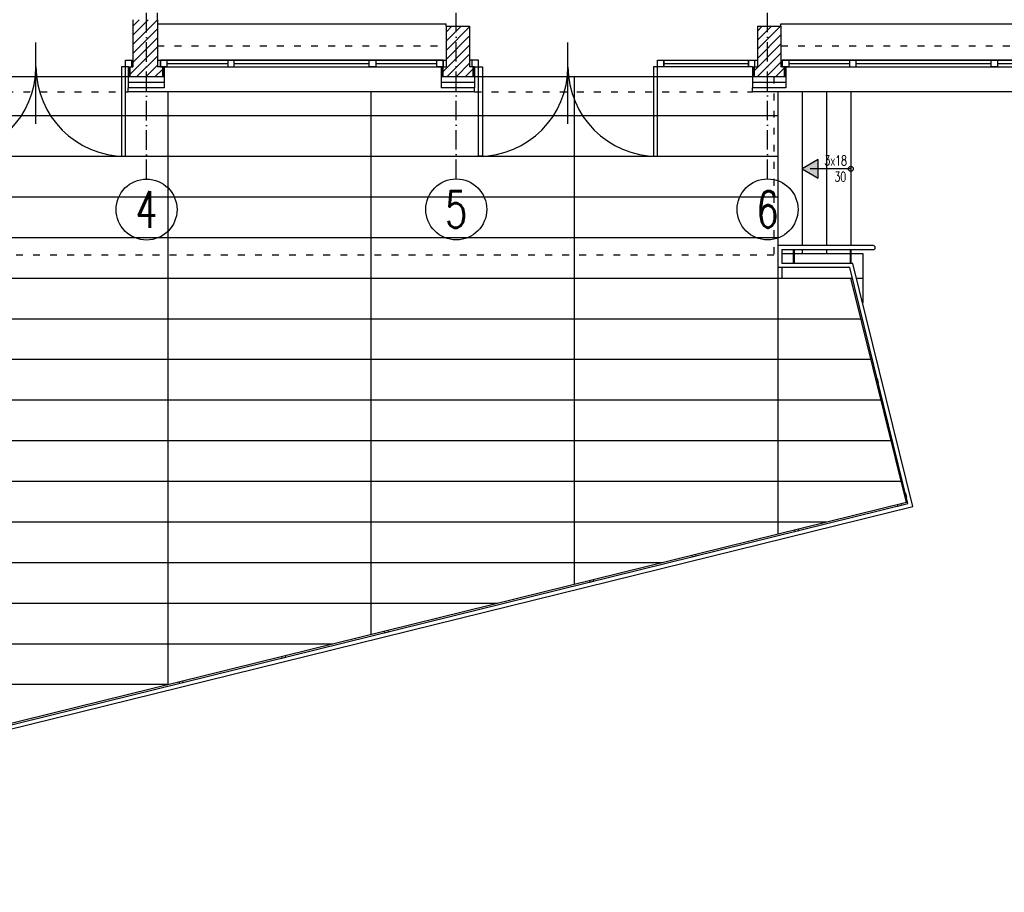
# Model space of a CAD drawing. Header units: millimetres. Extents: x 167273 to 188273, y -125105 to -88145.
# Tile 134 of 210: x 172551 to 173762, y -98090 to -97016. Entities that reach past the tile are written whole.
import ezdxf

# ---------------------------------------------------------------- set-up
doc = ezdxf.new("R2010")
doc.units = ezdxf.units.MM
doc.linetypes.add('ACAD_ISO03W100', pattern=[30, 12, -18])
doc.linetypes.add('ACAD_ISO10W100', pattern=[18, 12, -3, 0, -3])
for name, color, linetype in [('a-op_drzwi', 40, 'Continuous'), ('a-op_text', 9, 'Continuous'), ('a-osie', 1, 'ACAD_ISO10W100'), ('b-cienka', 9, 'Continuous'), ('b-działowe', 3, 'Continuous'), ('b-izolacja', 8, 'BATTING'), ('b-okna', 6, 'Continuous'), ('b-przerywana1', 9, 'ACAD_ISO03W100'), ('b-widokowa', 7, 'Continuous'), ('b-ściany', 2, 'Continuous'), ('h-hatch', 8, 'Continuous')]:
    doc.layers.add(name, color=color, linetype=linetype)
doc.styles.add('PPAB_100', font='romans.shx', dxfattribs={"width": 0.7, "height": 12})
doc.linetypes.add('BATTING', pattern='A,0.0001,-0.1,[134,ltypeshp.shx,S=0.1,R=0,X=-0.1,Y=0],-0.2,[134,ltypeshp.shx,S=0.1,R=180,X=0.1,Y=0],-0.1', length=0.4001)
pattern_1 = [(45, (15000, 0), (-5.61266008, 5.61266008), [])]

# ---------------------------------------------------------------- blocks, each defined once
blk = doc.blocks.new('okno_')
at = {"layer": 'b-okna'}
for p, q in [((-166, -4), (-91, -4)), ((-83, -4), (83, -4)), ((91, -4), (166, -4))]:
    blk.add_line(p, q, dxfattribs=at)
for points in [[(-174, -8), (174, -8), (174, 0), (-174, 0)], [(-174, 0), (-166, 0), (-166, -8), (-174, -8)], [(-83, 0), (-91, 0), (-91, -8), (-83, -8)], [(83, 0), (91, 0), (91, -8), (83, -8)], [(166, 0), (174, 0), (174, -8), (166, -8)]]:
    blk.add_lwpolyline(points, close=True, dxfattribs=at)

msp = doc.modelspace()

# ---------------------------------------------------------------- hatches: boundary and pattern name
at = {"layer": 'b-cienka'}
h = msp.add_hatch(color=256, dxfattribs=at)
h.paths.add_polyline_path([(173513.67, -97199.52), (173513.44, -97199.39), (173533.36, -97187.89), (173533.36, -97199.52)])
h.paths.add_polyline_path([(173533.36, -97199.52), (173533.36, -97210.89), (173513.67, -97199.52)])
at = {"layer": 'h-hatch'}
h = msp.add_hatch(dxfattribs=at)
h.set_pattern_fill('ANSI31', color=256, scale=2.5, style=0)
h.set_pattern_definition(pattern_1)
h.paths.add_polyline_path([(172720.44, -97015.89), (172689.94, -97015.89), (172689.94, -97073.89), (172686.44, -97073.89), (172686.44, -97085.89), (172726.44, -97085.89), (172726.44, -97073.89), (172720.44, -97073.89)])
h = msp.add_hatch(dxfattribs=at)
h.set_pattern_fill('ANSI31', color=256, scale=2.5, style=0)
h.set_pattern_definition(pattern_1)
h.paths.add_polyline_path([(173104.44, -97023.89), (173075.44, -97023.89), (173075.44, -97073.89), (173071.44, -97073.89), (173071.44, -97085.89), (173108.44, -97085.89), (173108.44, -97073.89), (173104.44, -97073.89)])
h = msp.add_hatch(dxfattribs=at)
h.set_pattern_fill('ANSI31', color=256, scale=2.5, style=0)
h.set_pattern_definition(pattern_1)
h.paths.add_polyline_path([(173487.44, -97023.89), (173458.44, -97023.89), (173458.44, -97073.89), (173454.44, -97073.89), (173454.44, -97085.89), (173491.44, -97085.89), (173491.44, -97073.89), (173488.94, -97073.89), (173487.44, -97073.89)])

# ---------------------------------------------------------------- linework, layer by layer
at = {"layer": 'a-op_drzwi'}
for p, q in [((172570.94, -97143.89), (172570.94, -97043.89)), ((173225.44, -97143.89), (173225.44, -97043.89))]:
    msp.add_line(p, q, dxfattribs=at)
at = {"layer": 'a-osie', "ltscale": 2}
for p, q in [((172706.94, -97212.06), (172706.94, -96011.89)), ((173087.94, -97211.89), (173087.94, -96011.89)), ((173470.94, -97211.89), (173470.94, -96011.89))]:
    msp.add_line(p, q, dxfattribs=at)
at = {"layer": 'a-osie', "linetype": 'Continuous'}
for centre in [(172706.94, -97249.56), (173087.94, -97249.39), (173470.94, -97249.39)]:
    msp.add_circle(centre, 37.5, dxfattribs=at)
at = {"layer": 'b-cienka'}
for p, q in [((172345.44, -97085.89), (172684.44, -97085.89)), ((173110.44, -97085.89), (173452.44, -97085.89)), ((173573.44, -97199.39), (173523.4, -97199.39))]:
    msp.add_line(p, q, dxfattribs=at)
msp.add_lwpolyline([(173533.36, -97210.89), (173533.36, -97187.89), (173513.44, -97199.39)], close=True, dxfattribs=at)
msp.add_circle((173573.44, -97199.48), 3, dxfattribs=at)
at = {"layer": 'b-działowe', "ltscale": 0.5}
for points in [[(173604.21, -97458.12), (173605.78, -97457.73), (173606.97, -97462.58), (173605.41, -97462.97)], [(173638.95, -97598.89), (173640.52, -97598.51), (173641.72, -97603.36), (173640.15, -97603.75)], [(173630.41, -97613.03), (173630.8, -97614.6), (173635.65, -97613.4), (173635.26, -97611.83)], [(173504.2, -97644.18), (173504.59, -97645.75), (173509.44, -97644.55), (173509.06, -97642.98)], [(173377.99, -97675.33), (173378.38, -97676.9), (173383.23, -97675.7), (173382.84, -97674.13)], [(173251.78, -97706.48), (173252.16, -97708.05), (173257.02, -97706.85), (173256.63, -97705.28)], [(172999.35, -97768.78), (172999.74, -97770.35), (173004.59, -97769.15), (173004.2, -97767.58)], [(172873.14, -97799.93), (172873.52, -97801.5), (172878.38, -97800.3), (172877.99, -97798.73)], [(172746.92, -97831.08), (172747.31, -97832.65), (172752.16, -97831.45), (172751.78, -97829.88)]]:
    msp.add_lwpolyline(points, dxfattribs=at)
at = {"layer": 'b-izolacja', "ltscale": 2}
for p, q in [((172685.44, -97073.89), (172685.44, -97085.89)), ((172727.44, -97073.89), (172727.44, -97085.89)), ((173070.44, -97073.89), (173070.44, -97085.89)), ((173109.44, -97073.89), (173109.44, -97085.89)), ((173453.44, -97073.89), (173453.44, -97085.89)), ((173492.44, -97073.89), (173492.44, -97085.89))]:
    msp.add_line(p, q, dxfattribs=at)
at = {"layer": 'b-izolacja', "ltscale": 16}
for p, q in [((172684.44, -97092.89), (172728.44, -97092.89)), ((173069.44, -97092.89), (173110.44, -97092.89)), ((173452.44, -97092.89), (173493.44, -97092.89))]:
    msp.add_line(p, q, dxfattribs=at)
at = {"layer": 'b-okna'}
for p, q in [((172680.94, -97073.89), (172680.94, -97065.89)), ((172680.94, -97065.89), (172689.94, -97065.89)), ((172684.44, -97073.89), (172680.94, -97073.89)), ((172688.94, -97073.89), (172688.94, -97065.89)), ((172720.44, -97065.89), (173075.44, -97065.89)), ((172728.44, -97073.89), (173069.44, -97073.89)), ((173115.44, -97065.89), (173104.44, -97065.89)), ((173107.44, -97073.89), (173107.44, -97065.89)), ((173110.44, -97073.89), (173115.44, -97073.89)), ((173115.44, -97073.89), (173115.44, -97065.89)), ((173343.44, -97069.89), (173447.44, -97069.89)), ((173455.44, -97073.89), (173455.44, -97065.89)), ((173487.44, -97065.89), (173838.44, -97065.89)), ((173493.44, -97073.89), (173832.44, -97073.89))]:
    msp.add_line(p, q, dxfattribs=at)
for points in [[(172680.94, -97073.89), (172675.94, -97073.89), (172675.94, -97183.89), (172680.94, -97183.89)], [(173115.44, -97073.89), (173120.44, -97073.89), (173120.44, -97183.89), (173115.44, -97183.89)], [(173335.44, -97073.89), (173330.44, -97073.89), (173330.44, -97183.89), (173335.44, -97183.89)], [(173343.44, -97073.89), (173335.44, -97073.89), (173335.44, -97065.89), (173343.44, -97065.89)], [(173343.44, -97065.89), (173447.44, -97065.89), (173447.44, -97073.89), (173343.44, -97073.89)]]:
    msp.add_lwpolyline(points, close=True, dxfattribs=at)
msp.add_lwpolyline([(173452.44, -97073.89), (173447.44, -97073.89), (173447.44, -97065.89), (173458.44, -97065.89)], dxfattribs=at)
for centre, start, end in [((172460.94, -97073.89), 270, 0), ((172680.94, -97073.89), 180, 270), ((173115.44, -97073.89), 270, 0), ((173335.44, -97073.89), 180, 270)]:
    msp.add_arc(centre, 110, start, end, dxfattribs=at)
at = {"layer": 'b-przerywana1', "ltscale": 0.7}
for p, q in [((172720.44, -97015.89), (172720.44, -96850.89)), ((172720.44, -97047.89), (173075.44, -97047.89)), ((173487.44, -97047.89), (173838.44, -97047.89)), ((172345.44, -97104.89), (172684.44, -97104.89)), ((173110.44, -97104.89), (173452.44, -97104.89))]:
    msp.add_line(p, q, dxfattribs=at)
msp.add_lwpolyline([(173478.79, -97085.89), (173478.79, -97305.89), (172315.19, -97305.89), (172315.19, -97085.89)], dxfattribs=at)
at = {"layer": 'b-widokowa'}
for p, q in [((172720.44, -97020.89), (173075.44, -97020.89)), ((173075.44, -97023.89), (173075.44, -97020.89)), ((173487.44, -97023.89), (173487.44, -97020.89)), ((173487.44, -97020.89), (175747.44, -97020.89)), ((172686.44, -97073.89), (172686.44, -97085.89)), ((172726.44, -97073.89), (172726.44, -97085.89)), ((173071.44, -97073.89), (173071.44, -97085.89)), ((173108.44, -97073.89), (173108.44, -97085.89)), ((173454.44, -97073.89), (173454.44, -97085.89)), ((173491.44, -97073.89), (173491.44, -97085.89)), ((172684.44, -97085.89), (172728.44, -97085.89)), ((173069.44, -97085.89), (173110.44, -97085.89)), ((173452.44, -97085.89), (173493.44, -97085.89)), ((172684.44, -97104.89), (172684.44, -97099.89)), ((173110.44, -97104.89), (173110.44, -97099.89)), ((173452.44, -97104.89), (173452.44, -97099.89)), ((173110.44, -97104.89), (172684.44, -97104.89)), ((175741.44, -97104.89), (173452.44, -97104.89)), ((173600.94, -97293.89), (173483.44, -97293.89)), ((173483.44, -97293.89), (173483.44, -97320.89)), ((173641.75, -97610.23), (173573.55, -97333.89)), ((173641.75, -97610.23), (171730.74, -98081.87))]:
    msp.add_line(p, q, dxfattribs=at)
for points in [[(171482.8, -97104.89), (171725.9, -98089.88), (173649.76, -97615.07), (173575.92, -97315.89)], [(171487.95, -97104.89), (171729.56, -98083.83), (173643.71, -97611.41), (173572.01, -97320.89)], [(173513.44, -97104.89), (173513.44, -97293.89)], [(173543.44, -97104.89), (173543.44, -97293.89)], [(173573.44, -97104.89), (173573.44, -97293.89)], [(173488.44, -97298.89), (173600.94, -97298.89)], [(173488.44, -97298.89), (173488.44, -97315.89)], [(173502.92, -97303.89), (173488.44, -97303.89)], [(173502.92, -97315.89), (173502.92, -97298.89)], [(173503.92, -97315.89), (173503.92, -97298.89)], [(173572.92, -97303.89), (173503.92, -97303.89)], [(173513.44, -97298.89), (173513.44, -97303.89)], [(173543.44, -97298.89), (173543.44, -97303.89)], [(173572.92, -97315.89), (173572.92, -97298.89)], [(173573.92, -97315.89), (173573.92, -97298.89)], [(173580.36, -97333.89), (173588.44, -97333.89), (173588.44, -97303.89), (173573.92, -97303.89)], [(173587.77, -97363.89), (173588.44, -97363.89), (173588.44, -97303.89), (173573.92, -97303.89)], [(173575.92, -97315.89), (173488.44, -97315.89)], [(173572.01, -97320.89), (173483.44, -97320.89)], [(173488.33, -97320.89), (173488.33, -97333.89), (173575.21, -97333.89)]]:
    msp.add_lwpolyline(points, dxfattribs=at)
msp.add_arc((173600.94, -97296.39), 2.5, 270, 90, dxfattribs=at)
at = {"layer": 'b-ściany'}
for p, q in [((172689.94, -97015.89), (172689.94, -97073.89)), ((172720.44, -97015.89), (172720.44, -97073.89)), ((173075.44, -97023.89), (173075.44, -97073.89)), ((173075.44, -97023.89), (173104.44, -97023.89)), ((173104.44, -97023.89), (173104.44, -97073.89)), ((173458.44, -97023.89), (173458.44, -97073.89)), ((173458.44, -97023.89), (173487.44, -97023.89)), ((173487.44, -97023.89), (173487.44, -97073.89)), ((172684.44, -97073.89), (172689.94, -97073.89)), ((172684.44, -97073.89), (172684.44, -97099.89)), ((172728.44, -97073.89), (172720.44, -97073.89)), ((172728.44, -97073.89), (172728.44, -97099.89)), ((173069.44, -97073.89), (173075.44, -97073.89)), ((173069.44, -97073.89), (173069.44, -97099.89)), ((173110.44, -97073.89), (173104.44, -97073.89)), ((173110.44, -97073.89), (173110.44, -97099.89)), ((173452.44, -97073.89), (173458.44, -97073.89)), ((173452.44, -97073.89), (173452.44, -97099.89)), ((173493.44, -97073.89), (173487.44, -97073.89)), ((173493.44, -97073.89), (173493.44, -97099.89)), ((172728.44, -97099.89), (172684.44, -97099.89)), ((173110.44, -97099.89), (173069.44, -97099.89)), ((173493.44, -97099.89), (173452.44, -97099.89))]:
    msp.add_line(p, q, dxfattribs=at)
at = {"layer": 'h-hatch', "ltscale": 0.5}
for p, q in [((171496.78, -97133.89), (173483.44, -97133.89)), ((171509.12, -97183.89), (173483.44, -97183.89)), ((171521.46, -97233.89), (173483.44, -97233.89)), ((171533.8, -97283.89), (173483.44, -97283.89)), ((171546.14, -97333.89), (173573.55, -97333.89)), ((171558.48, -97383.89), (173585.89, -97383.89)), ((171570.82, -97433.89), (173598.23, -97433.89)), ((171583.16, -97483.89), (173610.57, -97483.89)), ((171595.5, -97533.89), (173622.91, -97533.89)), ((171607.84, -97583.89), (173635.25, -97583.89)), ((171620.18, -97633.89), (173543.81, -97633.89)), ((171632.52, -97683.89), (173341.22, -97683.89)), ((171644.86, -97733.89), (173138.63, -97733.89)), ((171657.2, -97783.89), (172936.04, -97783.89)), ((171669.54, -97833.89), (172733.44, -97833.89))]:
    msp.add_line(p, q, dxfattribs=at)
for points in [[(173233.44, -97710.49), (173233.44, -97085.89)], [(172733.44, -97833.89), (172733.44, -97104.89)], [(172983.44, -97772.19), (172983.44, -97104.89)], [(173483.44, -97104.89), (173483.44, -97293.89)], [(173483.44, -97320.89), (173483.44, -97648.79)]]:
    msp.add_lwpolyline(points, dxfattribs=at)

# ---------------------------------------------------------------- block references
at = {"layer": 'b-okna'}
for p in [(172897.94, -97065.89), (173662.94, -97065.89)]:
    msp.add_blockref('okno_', p, dxfattribs=at)

# ---------------------------------------------------------------- texts
at = {"layer": 'a-op_text', "ltscale": 0.5, "insert": (173538.19, -97199.21), "char_height": 12, "width": 104.3033, "attachment_point": 5, "style": 'PPAB_100'}
msp.add_mtext('\\pi33.1014,l0.0421053;{\\Fromans.shx|c238;3}x1{\\Fromans.shx|c238;8}\\P{\\Fromans.shx|c238;  }30', dxfattribs=at)
at = {"layer": 'a-osie', "linetype": 'ACAD_ISO10W100', "char_height": 45, "width": 4405.7835, "attachment_point": 5, "style": 'PPAB_100'}
for s, insert in [('4', (172706.94, -97249.56)), ('5', (173087.94, -97249.39)), ('6', (173470.94, -97249.39))]:
    msp.add_mtext(s, dxfattribs=dict(at, insert=insert))

doc.saveas('drawing.dxf')
